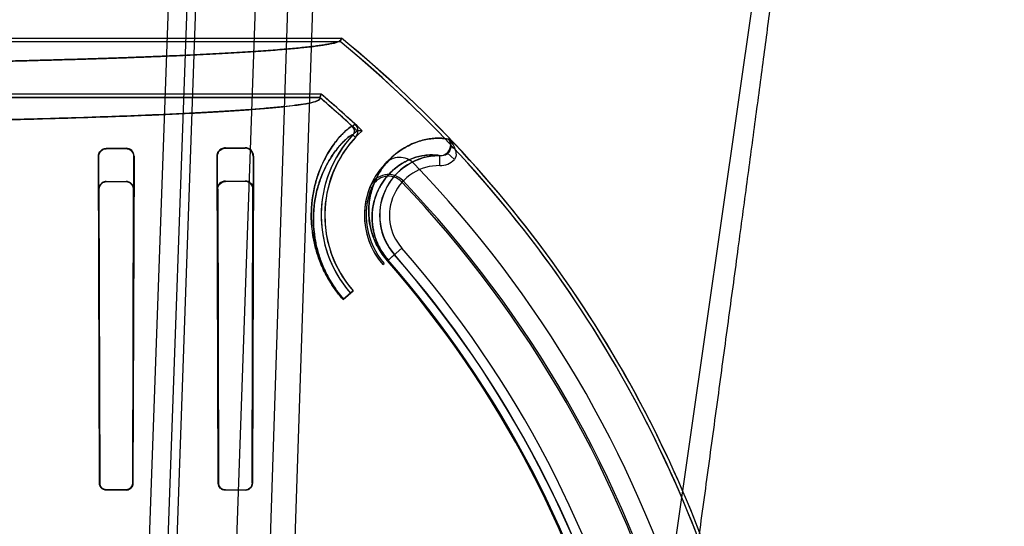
# Model space of a CAD drawing. Header units: millimetres. Extents: x 0 to 297, y 0 to 210.
# Tile 238 of 256: x 58.683 to 59.03, y 160.166 to 160.344. Entities that reach past the tile are written whole.
import ezdxf

# ---------------------------------------------------------------- set-up
doc = ezdxf.new("R2010")
doc.units = ezdxf.units.MM
doc.header["$LTSCALE"] = 16.335
doc.layers.get('0').update_dxf_attribs({"linetype": 'CONTINUOUS'})
for name, color, linetype in [('AXES_REF', 7, 'CONTINUOUS'), ('INTFCLR_1', 7, 'CONTINUOUS'), ('INTFCLR_144815', 7, 'CONTINUOUS'), ('INTFCLR_72935', 7, 'CONTINUOUS')]:
    doc.layers.add(name, color=color, linetype=linetype)

msp = doc.modelspace()

# ---------------------------------------------------------------- linework, layer by layer
at = {"color": 7, "linetype": 'Continuous'}
for radius in [6.787079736, 6.7865, 6.743039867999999]:
    msp.add_circle((57.4637311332, 154.7114782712), radius, dxfattribs=at)
msp.add_arc((57.4637311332, 154.7114782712), 6.72, 278.2771290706, 261.7228709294, dxfattribs=at)
at = {"layer": 'AXES_REF', "color": 9, "linetype": 'Continuous'}
msp.add_circle((57.4637311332, 154.7114782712), 6.191158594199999, dxfattribs=at)
at = {"layer": 'INTFCLR_1', "color": 6, "linetype": 'Continuous'}
for p, q in [((58.6178020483, 160.3379506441), (58.7963386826, 160.3379506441)), ((58.64794958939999, 160.3367163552), (58.7958971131, 160.3367163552)), ((58.7958971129, 160.3367163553), (58.7963386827, 160.337950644)), ((58.789192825, 160.3181721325), (58.64794958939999, 160.3181721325)), ((58.7891928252, 160.3181721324), (58.7887390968, 160.3169378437)), ((58.7887390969, 160.3169378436), (58.267114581, 160.3169378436)), ((58.71342683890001, 160.2990314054), (58.7204268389, 160.2990538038)), ((58.71342683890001, 160.2988988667), (58.7204268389, 160.2989177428)), ((58.7554268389, 160.2991940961), (58.76242683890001, 160.2992298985)), ((58.7554268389, 160.299031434), (58.76242683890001, 160.2990589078)), ((58.7110272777, 160.1808643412), (58.7106825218, 160.2962658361)), ((58.7111192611, 160.1808643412), (58.7108110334, 160.2962658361)), ((58.7230751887, 160.2962658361), (58.72275711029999, 160.1808643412)), ((58.7232103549, 160.2962658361), (58.7228514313, 160.1808643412)), ((58.75292814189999, 160.1808643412), (58.75252962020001, 160.2962658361)), ((58.7530283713, 160.1808643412), (58.7526843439, 160.2962658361)), ((58.7652174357, 160.2962658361), (58.76485595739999, 160.1808643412)), ((58.7653874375, 160.2962658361), (58.7649599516, 160.1808643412)), ((58.7204268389, 160.1785428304), (58.71342683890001, 160.1785564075)), ((58.7204268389, 160.1784496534), (58.71342683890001, 160.1784643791)), ((58.76242683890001, 160.1784463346), (58.7554268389, 160.1784643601)), ((58.76242683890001, 160.1783440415), (58.7554268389, 160.1783639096))]:
    msp.add_line(p, q, dxfattribs=at)
at = {"layer": 'INTFCLR_1', "color": 9, "linetype": 'Continuous'}
for p, q in [((58.8011244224, 160.3076289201), (58.8002890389, 160.3067202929)), ((58.8013078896, 160.3029016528), (58.8004046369, 160.3037428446)), ((58.8342364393, 160.3022763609), (58.8339867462, 160.3022763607)), ((58.71342683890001, 160.2990314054), (58.71342683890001, 160.2988988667)), ((58.7204268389, 160.2989177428), (58.7204268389, 160.2990538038)), ((58.7554268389, 160.299194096), (58.7554268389, 160.299031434)), ((58.76242683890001, 160.2990589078), (58.76242683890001, 160.2992298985)), ((58.833717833, 160.2974909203), (58.8362198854, 160.2950490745)), ((58.7108110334, 160.2962658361), (58.7106825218, 160.2962658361)), ((58.7232103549, 160.2962658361), (58.7230751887, 160.2962658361)), ((58.7526843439, 160.2962658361), (58.75252962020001, 160.2962658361)), ((58.7653874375, 160.2962658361), (58.7652174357, 160.2962658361)), ((58.8310887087, 160.2929235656), (58.8311318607, 160.2964227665)), ((58.8125733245, 160.2593643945), (58.81765237, 160.2638053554)), ((58.8004567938, 160.2487700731), (58.7969309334, 160.2456871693)), ((58.7110272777, 160.1808643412), (58.7111192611, 160.1808643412)), ((58.72275711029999, 160.1808643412), (58.7228514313, 160.1808643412)), ((58.75292814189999, 160.1808643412), (58.7530283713, 160.1808643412)), ((58.76485595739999, 160.1808643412), (58.7649599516, 160.1808643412)), ((58.71342683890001, 160.1785564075), (58.71342683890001, 160.1784643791)), ((58.7204268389, 160.1784496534), (58.7204268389, 160.1785428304)), ((58.7554268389, 160.1784643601), (58.7554268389, 160.1783639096)), ((58.76242683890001, 160.1783440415), (58.76242683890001, 160.1784463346))]:
    msp.add_line(p, q, dxfattribs=at)
at = {"layer": 'INTFCLR_1', "color": 6, "linetype": 'Continuous'}
for centre, radius, start, end in [((58.5279268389, 160.0104782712), 0.4221840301, 17.0652678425, 50.60049391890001), ((58.5279268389, 160.0104782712), 0.423418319, 17.0652676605, 50.6603330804), ((58.5279268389, 160.0104782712), 0.4036526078, 47.4048527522, 49.6650750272), ((58.5279268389, 160.0104782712), 0.402418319, 47.4048527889, 49.6005727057), ((58.7988677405, 160.3051741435), 0.0021001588, 317.0375132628, 47.408411), ((58.7988677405, 160.3051741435), 0.0033344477, 317.0375072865, 47.4075961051), ((58.8308721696, 160.2753643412), 0.0416366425, 137.0331414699, 221.1654492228), ((58.8308721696, 160.2753643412), 0.0404023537, 137.0330084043, 221.1654499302), ((58.72043600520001, 160.2962794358), 0.0027743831, 359.7191412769, 90.18929881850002), ((58.762442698, 160.2962851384), 0.0029448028, 359.6244413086, 90.3085648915), ((58.762438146, 160.296279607), 0.0027793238, 359.7161126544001, 90.2330963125), ((58.816867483, 160.2887981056), 0.006999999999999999, 43.92737813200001, 137.7042969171), ((58.8308721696, 160.2753643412), 0.0264023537, 137.0330081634, 221.1654490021), ((58.7988677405, 160.3051741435), 0.0173344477, 317.0338741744, 317.7042971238), ((58.5279268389, 160.0104782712), 0.4081840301, 17.065267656, 43.9273773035)]:
    msp.add_arc(centre, radius, start, end, dxfattribs=at)
at = {"layer": 'INTFCLR_1', "color": 9, "linetype": 'Continuous'}
for centre, radius, start, end in [((58.8308721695, 160.2753643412), 0.0210600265, 89.29343785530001, 221.1654492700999), ((58.8311806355, 160.2999593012), 0.00703614, 269.2513453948, 315.7429607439), ((58.8308721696, 160.2753643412), 0.0175605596, 89.2935235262, 221.1654492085), ((58.527926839, 160.0104782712), 0.3848577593, 13.9313763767, 41.1654492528), ((58.5279268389, 160.0104782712), 0.3781109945, 13.9313770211, 41.16544983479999), ((58.5279268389, 160.0104782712), 0.3784849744, 13.9313763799, 41.1654492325), ((58.5279268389, 160.0104782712), 0.3813582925, 13.9313763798, 41.16544923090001)]:
    msp.add_arc(centre, radius, start, end, dxfattribs=at)
at = {"layer": 'INTFCLR_1', "color": 6, "linetype": 'Continuous'}
for points, knots in [([(58.7963386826, 160.3379506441), (58.7968150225, 160.3375602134), (58.7947091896, 160.3361712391), (58.7932949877, 160.3361193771), (58.79150004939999, 160.3357176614), (58.7898846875, 160.3354694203), (58.78801781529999, 160.3351966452), (58.7859332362, 160.3349338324), (58.78362233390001, 160.3346703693), (58.781090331, 160.3344099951), (58.7783383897, 160.3341519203), (58.7753691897, 160.33389673), (58.7721851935, 160.3336445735), (58.7687891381, 160.333395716), (58.7651839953, 160.3331503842), (58.7613728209, 160.3329088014), (58.7573589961, 160.3326711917), (58.75314588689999, 160.3324377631), (58.748737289, 160.332208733), (58.7441369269, 160.3319843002), (58.73934892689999, 160.3317646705), (58.73437731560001, 160.3315500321), (58.7292265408, 160.3313405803), (58.72390094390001, 160.331136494), (58.718405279, 160.3309379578), (58.7127441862, 160.3307451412), (58.706922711, 160.3305582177), (58.7009457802, 160.3303773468), (58.6948187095, 160.3302026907), (58.6885466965, 160.3300343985), (58.6821352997, 160.3298726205), (58.675589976, 160.3297174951), (58.6689165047, 160.3295691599), (58.662120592, 160.3294277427), (58.6552082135, 160.3292933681), (58.6481853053, 160.3291661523), (58.6410580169, 160.329046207), (58.6338324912, 160.328933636), (58.626515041, 160.3288285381), (58.6191119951, 160.3287310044), (58.6141487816, 160.3286713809), (58.6116539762, 160.3286428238)], [0, 0, 0, 0, 0.0099543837, 0.0217396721, 0.0294471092, 0.0383666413, 0.0484955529, 0.05982853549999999, 0.072358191, 0.08607545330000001, 0.1009698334, 0.1170294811, 0.134241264, 0.15259115, 0.1720643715, 0.1926430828, 0.2143118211, 0.2370503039, 0.2608407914, 0.2856607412, 0.3114909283, 0.3383070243, 0.3660880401, 0.3948078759, 0.4244438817, 0.45496835, 0.4863569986, 0.518580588, 0.5516133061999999, 0.5854245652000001, 0.6199870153, 0.6552689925, 0.6912415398, 0.7278720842, 0.765130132, 0.8029823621, 0.8413968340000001, 0.8803395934, 0.9197774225, 0.9596756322, 1, 1, 1, 1]), ([(58.788739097, 160.3169378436), (58.789451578, 160.3163314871), (58.7859808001, 160.3150376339), (58.7837009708, 160.3147715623), (58.7798509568, 160.3141361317), (58.7755378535, 160.3136733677), (58.77021874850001, 160.3131581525), (58.764075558, 160.3126711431), (58.7569748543, 160.3121835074), (58.7490478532, 160.3117131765), (58.74032019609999, 160.3112593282), (58.7308241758, 160.3108244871), (58.7205970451, 160.3104102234), (58.709672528, 160.3100179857), (58.69809397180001, 160.3096493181), (58.685902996, 160.3093055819), (58.67315286, 160.3089882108), (58.6598838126, 160.308698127), (58.6461395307, 160.3084362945), (58.63197311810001, 160.3082037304), (58.6174440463, 160.3080013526), (58.602599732, 160.307829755), (58.5874860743, 160.3076894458), (58.57215508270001, 160.3075809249), (58.55666510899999, 160.3075046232), (58.5410787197, 160.3074608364), (58.5254610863, 160.3074496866), (58.5098673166, 160.3074711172), (58.4943488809, 160.3075249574), (58.4789521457, 160.3076110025), (58.4637304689, 160.3077289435), (58.4487373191, 160.3078783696), (58.4340304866, 160.308058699), (58.4196674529, 160.3082691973), (58.4057019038, 160.3085089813), (58.3921774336, 160.308777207), (58.3791459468, 160.309072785), (58.3666524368, 160.3093946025), (58.3547407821, 160.3097413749), (58.34344150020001, 160.3101121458), (58.3328025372, 160.3105053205), (58.3228554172, 160.3109195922), (58.3136400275, 160.31135315), (58.30518477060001, 160.3118045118), (58.29752298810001, 160.3122717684), (58.2906866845, 160.3127519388), (58.2847847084, 160.3132371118), (58.279916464, 160.3137078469), (58.2760968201, 160.3141575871), (58.2732856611, 160.3145407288), (58.2710901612, 160.314942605), (58.2693433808, 160.3152427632), (58.2663710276, 160.3163050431), (58.2671145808, 160.3169378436)], [0, 0, 0, 0, 0.005364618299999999, 0.0105103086, 0.0174735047, 0.0261349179, 0.0359631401, 0.0479194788, 0.0615367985, 0.0767520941, 0.0934596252, 0.1116466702, 0.1312601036, 0.1521500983, 0.1743285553, 0.197685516, 0.2220813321, 0.2474609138, 0.273788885, 0.3009058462, 0.3287025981, 0.3571072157, 0.3860294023, 0.4153686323, 0.4450179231, 0.4748505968, 0.5047419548, 0.5345700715, 0.5642659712, 0.5937258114, 0.6228569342, 0.6515502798, 0.6797013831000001, 0.707192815, 0.7339173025, 0.7597921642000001, 0.7847578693, 0.8086595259, 0.8314541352, 0.8530886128, 0.8734848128, 0.8924998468, 0.9101750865, 0.9263842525, 0.9410518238, 0.9541875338, 0.9656850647, 0.9749912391, 0.9822753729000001, 0.9876216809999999, 0.9915377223, 0.9944014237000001, 1, 1, 1, 1]), ([(58.7106825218, 160.2962658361), (58.7106800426, 160.2968054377), (58.7110829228, 160.2982393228), (58.7125668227, 160.2990287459), (58.71342683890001, 160.2990314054)], [0, 0, 0, 0, 0.3855363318, 1, 1, 1, 1]), ([(58.7108110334, 160.2962658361), (58.7108090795, 160.2967631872), (58.7111769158, 160.2981250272), (58.7125922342, 160.2988966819), (58.71342683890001, 160.2988988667)], [0, 0, 0, 0, 0.3734000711, 1, 1, 1, 1]), ([(58.7204268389, 160.2989177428), (58.72091704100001, 160.2989191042), (58.72229001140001, 160.2985569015), (58.7230786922, 160.2971202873), (58.7230751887, 160.2962658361)], [0, 0, 0, 0, 0.36455545, 1, 1, 1, 1]), ([(58.7526843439, 160.2962658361), (58.7526817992, 160.2968213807), (58.7531009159, 160.2982582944), (58.7545821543, 160.2990282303), (58.7554268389, 160.299031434)], [0, 0, 0, 0, 0.3967533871, 1, 1, 1, 1]), ([(58.7110272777, 160.1808643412), (58.7110282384, 160.1803540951), (58.71142775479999, 160.1790996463), (58.7127159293, 160.1784658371), (58.71342683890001, 160.1784643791)], [0, 0, 0, 0, 0.417838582, 1, 1, 1, 1]), ([(58.71342683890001, 160.1785564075), (58.7128842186, 160.1785574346), (58.7116674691, 160.178998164), (58.7111203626, 160.1802304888), (58.7111192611, 160.1808643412)], [0, 0, 0, 0, 0.4612265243, 1, 1, 1, 1]), ([(58.72275711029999, 160.1808643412), (58.72275607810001, 160.1802839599), (58.7222727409, 160.1790507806), (58.7210332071, 160.1785416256), (58.7204268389, 160.1785428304)], [0, 0, 0, 0, 0.4890511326, 1, 1, 1, 1]), ([(58.7228514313, 160.1808643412), (58.7228505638, 160.180415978), (58.7225144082, 160.1791648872), (58.7212055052, 160.1784479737), (58.7204268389, 160.1784496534)], [0, 0, 0, 0, 0.3654053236, 1, 1, 1, 1]), ([(58.7554268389, 160.1783639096), (58.7549806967, 160.1783651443), (58.7536932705, 160.1786958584), (58.75292983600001, 160.1800450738), (58.75292814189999, 160.1808643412)], [0, 0, 0, 0, 0.3525678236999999, 1, 1, 1, 1]), ([(58.7554268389, 160.1784643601), (58.7548964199, 160.1784656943), (58.7536384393, 160.1788874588), (58.7530296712, 160.1801729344), (58.7530283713, 160.1808643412)], [0, 0, 0, 0, 0.4341203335, 1, 1, 1, 1]), ([(58.7649599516, 160.1808643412), (58.7649589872, 160.1804165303), (58.7646275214, 160.1791147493), (58.76325851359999, 160.1783416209), (58.76242683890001, 160.1783440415)], [0, 0, 0, 0, 0.3499924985, 1, 1, 1, 1])]:
    msp.add_open_spline(points, degree=3, knots=knots, dxfattribs=at)
at = {"layer": 'INTFCLR_1', "color": 9, "linetype": 'Continuous'}
for points, knots in [([(58.7969309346, 160.2456871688), (58.7962090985, 160.2465127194), (58.7948447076, 160.248192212), (58.7933038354, 160.2503931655), (58.7921934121, 160.2521710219), (58.7911943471, 160.2538989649), (58.79010328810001, 160.2560179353), (58.7890041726, 160.2585232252), (58.78784578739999, 160.2616499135), (58.7869928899, 160.2646809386), (58.7864101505, 160.2675811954), (58.7860109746, 160.2701900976), (58.7857435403, 160.2732344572), (58.7857166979, 160.2766549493), (58.7858910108, 160.2793156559), (58.78612582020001, 160.2813069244), (58.7864033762, 160.2831416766), (58.7868321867, 160.2852939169), (58.7874636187, 160.2877084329), (58.7883804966, 160.2905582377), (58.7896541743, 160.2936844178), (58.7913369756, 160.2969182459), (58.7930198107, 160.2995834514), (58.7946289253, 160.3017493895), (58.7961116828, 160.3034789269), (58.7976335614, 160.305031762), (58.79893985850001, 160.3061351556), (58.7998392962, 160.3066972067), (58.80021529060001, 160.3067881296), (58.80028903, 160.3067203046)], [0, 0, 0, 0, 0.04809504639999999, 0.09480444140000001, 0.1177327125, 0.1400101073, 0.1823284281, 0.2221844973, 0.2599202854, 0.3285029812, 0.3599833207, 0.3896225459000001, 0.444218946, 0.4938451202, 0.5395034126, 0.5610557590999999, 0.5817683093, 0.620874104, 0.6572382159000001, 0.691163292, 0.7521164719, 0.8050229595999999, 0.8508547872, 0.8901840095, 0.9233355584, 0.9504662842, 0.9862062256, 0.9956059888, 1, 1, 1, 1]), ([(58.797107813, 160.2458418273), (58.7964218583, 160.2466263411), (58.795125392, 160.2482224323), (58.7936615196, 160.2503142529), (58.7926067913, 160.2520040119), (58.79165798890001, 160.2536463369), (58.7906220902, 160.255660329), (58.7895789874, 160.2580414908), (58.78848026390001, 160.2610131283), (58.7876722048, 160.2638937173), (58.7871211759, 160.2666498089), (58.7867445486, 160.2691287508), (58.7864939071, 160.2720211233), (58.7864728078, 160.2752703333), (58.786642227, 160.2777973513), (58.7868683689, 160.2796882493), (58.7871349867, 160.2814302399), (58.78754599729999, 160.2834733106), (58.78815023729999, 160.2857648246), (58.789026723, 160.2884685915), (58.79024316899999, 160.2914333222), (58.7918493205, 160.2944982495), (58.7934548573, 160.2970222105), (58.7949899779, 160.2990715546), (58.7964043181, 160.3007056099), (58.7978583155, 160.3021722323), (58.7991041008, 160.3032068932), (58.7999727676, 160.3037355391), (58.8003332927, 160.3038091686), (58.8004046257, 160.303742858)], [0, 0, 0, 0, 0.04811611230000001, 0.09484560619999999, 0.1177835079, 0.1400700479, 0.1824050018, 0.2222756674, 0.2600241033, 0.3286261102, 0.3601135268, 0.3897582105, 0.4443611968, 0.4939890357, 0.5396447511, 0.5611944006, 0.5819033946, 0.6209997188, 0.6573516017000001, 0.6912620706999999, 0.7521804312, 0.8050471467, 0.8508368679, 0.8901243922, 0.9232376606, 0.9503374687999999, 0.9860740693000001, 0.9955031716, 1, 1, 1, 1]), ([(58.8125733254, 160.2593643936), (58.8119251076, 160.2601057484), (58.8110215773, 160.2612627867), (58.8099655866, 160.262872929), (58.80905728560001, 160.2644319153), (58.80813032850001, 160.266336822), (58.80729420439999, 160.2685611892), (58.8067041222, 160.2706582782), (58.8062023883, 160.2731852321), (58.8059376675, 160.2760860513), (58.8060361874, 160.278814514), (58.8062824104, 160.2807995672), (58.8066034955, 160.2825887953), (58.80713876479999, 160.2846544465), (58.80820447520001, 160.2875842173), (58.8098459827, 160.290752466), (58.8118538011, 160.2934631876), (58.8135538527, 160.2952920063), (58.8152247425, 160.2968549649), (58.8180985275, 160.2990554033), (58.8222892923, 160.3012019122), (58.82645586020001, 160.3022849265), (58.8294031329, 160.3025901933), (58.8316127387, 160.3026133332), (58.833120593, 160.3024668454), (58.8339867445, 160.302276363)], [0, 0, 0, 0, 0.04772758, 0.0709557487, 0.09328965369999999, 0.135136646, 0.1734507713, 0.2083111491, 0.240598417, 0.2982110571, 0.3490214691, 0.3725952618, 0.3951106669, 0.4370869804, 0.4758226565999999, 0.5460322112, 0.6091531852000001, 0.6386600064, 0.6669602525, 0.7199543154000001, 0.8136351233, 0.8929466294, 0.9270833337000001, 0.9570186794, 1, 1, 1, 1]), ([(58.8342364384, 160.3022763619), (58.8344706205, 160.30201952), (58.8353407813, 160.3009799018), (58.8360448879, 160.2997896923), (58.8364008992, 160.2988459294)], [0, 0, 0, 0, 0.2562763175, 1, 1, 1, 1]), ([(58.8311318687, 160.2964227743), (58.8313725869, 160.2964193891), (58.832320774, 160.2964948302), (58.8332232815, 160.2969859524), (58.833717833, 160.2974909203)], [0, 0, 0, 0, 0.2540685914, 1, 1, 1, 1]), ([(58.833717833, 160.2974909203), (58.8339163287, 160.2976939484), (58.834570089, 160.298487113), (58.834900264, 160.2995315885), (58.8349213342, 160.3002717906)], [0, 0, 0, 0, 0.2771643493, 1, 1, 1, 1]), ([(58.836400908, 160.2988459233), (58.83658392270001, 160.2983465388), (58.83692514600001, 160.2971061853), (58.8367269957, 160.2956294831), (58.8362198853, 160.2950490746)], [0, 0, 0, 0, 0.4083093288, 1, 1, 1, 1]), ([(58.8128548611, 160.2596105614), (58.8122940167, 160.2602519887), (58.8112670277, 160.2615678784), (58.8099965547, 160.2636232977), (58.8090160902, 160.2656455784), (58.80829657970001, 160.2675710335), (58.8077906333, 160.2693858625), (58.80736301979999, 160.2715718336), (58.8071427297, 160.2740800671), (58.8072535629, 160.2768386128), (58.8076351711, 160.2792885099), (58.8082142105, 160.2814753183), (58.8091482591, 160.2839975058), (58.8105811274, 160.2867195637), (58.8123284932, 160.2890424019), (58.8138049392, 160.2906050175), (58.8152534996, 160.2919369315), (58.8177395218, 160.2938045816), (58.8213535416, 160.2956081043), (58.82493911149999, 160.296494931), (58.8281315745, 160.2967717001), (58.8299587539, 160.2966805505), (58.8311318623, 160.2964227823)], [0, 0, 0, 0, 0.04817351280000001, 0.0941425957, 0.1363738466, 0.1750344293, 0.2102042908, 0.2427723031, 0.3008685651, 0.3520840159, 0.3985030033, 0.4407757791, 0.4797667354, 0.5503879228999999, 0.6138164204, 0.6434446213, 0.6718466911, 0.7249899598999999, 0.8187866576, 0.8980320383, 0.9320914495, 1, 1, 1, 1])]:
    msp.add_open_spline(points, degree=3, knots=knots, dxfattribs=at)
for points in [[(58.834918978, 160.3003008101), (58.8349071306, 160.3009974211), (58.8346710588, 160.3017318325), (58.8342364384, 160.3022763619)], [(58.8349189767, 160.3003008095), (58.8348511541, 160.3008450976), (58.8347152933, 160.3014421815), (58.8343380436, 160.3018403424)], [(58.83492133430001, 160.3002717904), (58.8350432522, 160.2997414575), (58.8354823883, 160.2992350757), (58.8359892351, 160.2990370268)]]:
    msp.add_open_spline(points, degree=3, dxfattribs=at)
at = {"layer": 'INTFCLR_1', "color": 7, "linetype": 'Continuous'}
for points, knots in [([(58.7525296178, 160.2962658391), (58.752520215, 160.2968653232), (58.7529846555, 160.2983865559), (58.75454468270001, 160.2991948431), (58.7554268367, 160.2991940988)], [0, 0, 0, 0, 0.4046385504, 1, 1, 1, 1]), ([(58.7554268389, 160.299194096), (58.7549756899, 160.2991918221), (58.75401963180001, 160.2989622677), (58.7532819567, 160.2982970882), (58.7530104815, 160.297885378)], [0, 0, 0, 0, 0.4777603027, 1, 1, 1, 1]), ([(58.7648559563, 160.1808643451), (58.7648552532, 160.1802763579), (58.76436968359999, 160.1789957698), (58.7630752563, 160.1784418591), (58.7624268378, 160.1784463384)], [0, 0, 0, 0, 0.4755559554, 1, 1, 1, 1])]:
    msp.add_open_spline(points, degree=3, knots=knots, dxfattribs=at)
for points in [[(58.7530104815, 160.297885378), (58.7527005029, 160.2974152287), (58.7525263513, 160.296828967), (58.75252962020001, 160.2962658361)], [(58.76485595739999, 160.1808643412), (58.7648549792, 160.1803628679), (58.7647479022, 160.1797823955), (58.7643860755, 160.1794351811)], [(58.7641107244, 160.1791210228), (58.76377531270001, 160.1787991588), (58.76333403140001, 160.1784846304), (58.76286917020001, 160.1784858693)]]:
    msp.add_open_spline(points, degree=3, dxfattribs=at)
at = {"layer": 'INTFCLR_144815', "color": 9, "linetype": 'Continuous'}
for p, q in [((58.723079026, 160.0031802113), (58.74240266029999, 160.5484094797)), ((58.74911709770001, 160.5484094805), (58.7293353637, 160.0022861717)), ((58.7342920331, 160.0434310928), (58.7519268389, 160.5484094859)), ((58.77292683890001, 160.5484094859), (58.75546404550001, 160.0483567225)), ((58.7676435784, 160.0454782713), (58.7838489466, 160.5484094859)), ((58.7763944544, 160.0524171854), (58.7928785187, 160.5484094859)), ((58.8428002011, 159.6608559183), (58.9697415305, 160.5484094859))]:
    msp.add_line(p, q, dxfattribs=at)
at = {"layer": 'INTFCLR_144815', "color": 7, "linetype": 'Continuous'}
msp.add_open_spline([(58.9109054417, 160.0774282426), (58.9122338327, 160.0870545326), (58.9148488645, 160.1060305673), (58.9186897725, 160.1339837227), (58.9223746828, 160.1608841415), (58.92593852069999, 160.1869849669), (58.9294158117, 160.2125410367), (58.93282244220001, 160.2376749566), (58.9361054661, 160.262000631), (58.93922810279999, 160.2852462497), (58.9422052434, 160.3075220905), (58.9450641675, 160.3290356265), (58.9478068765, 160.3498092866), (58.9503797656, 160.369441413), (58.9527401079, 160.3876009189), (58.954833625, 160.4038541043), (58.9566855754, 160.4183716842), (58.9582927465, 160.4310999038), (58.95970981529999, 160.4424459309), (58.9609547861, 160.4525285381), (58.9620535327, 160.4615368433), (58.96300931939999, 160.469475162), (58.9638596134, 160.476630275), (58.9646155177, 160.4830808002), (58.9652928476, 160.488950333), (58.9658740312, 160.4940653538), (58.9663976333, 160.498747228), (58.9668721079, 160.5030644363), (58.9672981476, 160.5070160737), (58.96766848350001, 160.5105188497), (58.9680020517, 160.513738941), (58.9683034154, 160.5167146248), (58.9685702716, 160.5194150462), (58.9688064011, 160.5218653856), (58.9690173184, 160.5241146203), (58.9692058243, 160.5261869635), (58.9693746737, 160.5281031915), (58.9695247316, 160.5298672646), (58.9696579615, 160.531497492), (58.9697695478, 160.5329211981), (58.9698657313, 160.5342029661), (58.96995339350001, 160.5354279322), (58.97003279, 160.5366026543), (58.970119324, 160.5379727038), (58.9701997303, 160.5393861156), (58.970271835, 160.5408934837), (58.97032346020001, 160.5422666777), (58.9703575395, 160.5436705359), (58.97036006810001, 160.5449893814), (58.970330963, 160.546295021), (58.9702151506, 160.5472492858), (58.9701125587, 160.5484366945), (58.9697415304, 160.5484094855)], degree=3, knots=[0, 0, 0, 0, 0.0613840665, 0.1210015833, 0.178234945, 0.2328968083, 0.2874063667, 0.3411562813, 0.3931156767, 0.4424610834, 0.4893142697, 0.5350799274, 0.5795535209, 0.62167709, 0.660153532, 0.6952292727, 0.7251941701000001, 0.7526020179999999, 0.776269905, 0.7974221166, 0.8167759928, 0.8335956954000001, 0.847929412, 0.8622917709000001, 0.8746214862, 0.8852523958, 0.894810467, 0.9043805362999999, 0.9126877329, 0.9199170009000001, 0.9266303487, 0.9331373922, 0.9388100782, 0.9437715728, 0.9486875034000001, 0.9530804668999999, 0.9569162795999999, 0.9608389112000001, 0.9642640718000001, 0.9672484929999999, 0.9698598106, 0.9723835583, 0.9750061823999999, 0.9772972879, 0.9810550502, 0.9839495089, 0.9868275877, 0.9897432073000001, 0.9927891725, 0.9952691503, 0.9976499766, 1, 1, 1, 1], dxfattribs=at)
at = {"layer": 'INTFCLR_72935', "color": 6, "linetype": 'Continuous'}
for p, q in [((58.6178020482, 160.3379506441), (58.7963386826, 160.3379506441)), ((58.6211433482, 160.3367163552), (58.7958971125, 160.3367163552)), ((58.7963386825, 160.3379506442), (58.795897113, 160.3367163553)), ((58.7891928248, 160.3181721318), (58.6211433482, 160.3181721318)), ((58.788739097, 160.3169378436), (58.7891928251, 160.3181721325)), ((58.2671145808, 160.3169378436), (58.788739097, 160.3169378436)), ((58.8313793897, 160.2963643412), (58.8308721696, 160.2963643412)), ((58.71342683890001, 160.2873033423), (58.7204268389, 160.2873241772)), ((58.7204268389, 160.2871964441), (58.71342683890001, 160.2871785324)), ((58.7554268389, 160.2874522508), (58.76242683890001, 160.2874840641)), ((58.76242683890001, 160.2873289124), (58.7554268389, 160.287303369)), ((58.7107333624, 160.2845908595), (58.7110272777, 160.1808643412)), ((58.7108548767, 160.2845908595), (58.7111192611, 160.1808643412)), ((58.72275711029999, 160.1808643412), (58.7230295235, 160.2845908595)), ((58.72315660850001, 160.2845908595), (58.7228514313, 160.1808643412)), ((58.7525921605, 160.2845908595), (58.75292814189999, 160.1808643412)), ((58.75273503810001, 160.2845908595), (58.7530283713, 160.1808643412)), ((58.76485595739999, 160.1808643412), (58.7651631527, 160.2845908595)), ((58.7649599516, 160.1808643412), (58.76531773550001, 160.2845908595)), ((58.71342683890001, 160.1785564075), (58.7204268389, 160.1785428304)), ((58.7204268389, 160.1784496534), (58.71342683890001, 160.1784643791)), ((58.7554268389, 160.1784643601), (58.76242683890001, 160.1784463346)), ((58.76242683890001, 160.1783440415), (58.7554268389, 160.1783639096))]:
    msp.add_line(p, q, dxfattribs=at)
at = {"layer": 'INTFCLR_72935', "color": 9, "linetype": 'Continuous'}
for p, q in [((58.8342364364, 160.3022763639), (58.8339867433, 160.3022763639)), ((58.8314685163, 160.2963643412), (58.8313793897, 160.2963643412)), ((58.71342683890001, 160.2871785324), (58.71342683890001, 160.2873033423)), ((58.7204268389, 160.2873241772), (58.7204268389, 160.2871964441)), ((58.7554268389, 160.287303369), (58.7554268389, 160.2874522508)), ((58.76242683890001, 160.2874840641), (58.76242683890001, 160.2873289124)), ((58.8180035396, 160.2876138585), (58.8175607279, 160.2871908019)), ((58.7107333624, 160.2845908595), (58.7108548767, 160.2845908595)), ((58.7230295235, 160.2845908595), (58.72315660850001, 160.2845908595)), ((58.7525921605, 160.2845908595), (58.75273503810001, 160.2845908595)), ((58.7651631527, 160.2845908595), (58.76531773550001, 160.2845908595)), ((58.80647338, 160.2854531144), (58.8070393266, 160.2852190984)), ((58.815063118, 160.2615413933), (58.8125733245, 160.2593643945)), ((58.81099616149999, 160.2579853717), (58.8114571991, 160.2583884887)), ((58.7969309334, 160.2456871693), (58.8004567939, 160.2487700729)), ((58.7111192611, 160.1808643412), (58.7110272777, 160.1808643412)), ((58.7228514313, 160.1808643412), (58.72275711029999, 160.1808643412)), ((58.7530283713, 160.1808643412), (58.75292814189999, 160.1808643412)), ((58.7649599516, 160.1808643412), (58.76485595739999, 160.1808643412)), ((58.71342683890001, 160.1784643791), (58.71342683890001, 160.1785564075)), ((58.7204268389, 160.1785428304), (58.7204268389, 160.1784496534)), ((58.7554268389, 160.1783639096), (58.7554268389, 160.1784643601)), ((58.76242683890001, 160.1784463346), (58.76242683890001, 160.1783440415))]:
    msp.add_line(p, q, dxfattribs=at)
at = {"layer": 'INTFCLR_72935', "color": 7, "linetype": 'Continuous'}
msp.add_lwpolyline([(58.7204268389, 160.1785428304), (58.7205267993, 160.17854478), (58.720627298, 160.178551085), (58.7207281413, 160.1785618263), (58.7208290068, 160.1785770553), (58.7209298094, 160.1785968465), (58.7210306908, 160.1786213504), (58.72113153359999, 160.1786506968), (58.7212319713, 160.1786849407), (58.7213317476, 160.1787241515)], dxfattribs=at)
at = {"layer": 'INTFCLR_72935', "color": 6, "linetype": 'Continuous'}
for centre, radius, start, end in [((58.5279268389, 160.0104782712), 0.4221840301, 16.8593289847, 50.60049391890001), ((58.5279268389, 160.0104782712), 0.423418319, 16.9140743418, 50.66033312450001), ((58.5279268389, 160.0104782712), 0.4036526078, 46.9088038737, 49.6650750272), ((58.5279268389, 160.0104782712), 0.402418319, 47.0962659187, 49.6005726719), ((58.8308721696, 160.2753643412), 0.0416366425, 134.1308575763, 221.1654492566), ((58.8308721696, 160.2753643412), 0.0404023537, 132.2886715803, 221.1654499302), ((58.8029787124, 160.2032760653), 0.1019789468, 89.6021715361, 90.6169757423), ((58.8308721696, 160.2753643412), 0.021, 89.99999989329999, 221.1654492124), ((58.7204351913, 160.2846027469), 0.0027214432, 359.7497301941, 90.1758468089), ((58.7554393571, 160.2846050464), 0.002847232, 90.2519084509, 180.2854871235), ((58.7624405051, 160.2846068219), 0.0028772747, 359.6821367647, 90.27213851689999), ((58.7624371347, 160.2846028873), 0.0027260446, 359.747201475, 90.21639523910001), ((58.8129421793, 160.2827782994), 0.006999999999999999, 43.693010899, 157.5351492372), ((58.8129421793, 160.2827782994), 0.006387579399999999, 43.693006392, 157.5351588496), ((58.5279268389, 160.0104782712), 0.4005716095, 15.8585784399, 43.6930068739), ((58.5279268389, 160.0104782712), 0.4011840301, 15.8880864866, 43.6930069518), ((58.8308721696, 160.2753643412), 0.0264023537, 157.5351562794, 221.1654502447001), ((58.8308721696, 160.2753643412), 0.025789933, 157.5351588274, 221.165449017), ((58.5279268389, 160.0104782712), 0.381418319, 13.9313763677, 41.16544925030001)]:
    msp.add_arc(centre, radius, start, end, dxfattribs=at)
at = {"layer": 'INTFCLR_72935', "color": 9, "linetype": 'Continuous'}
for radius, start, end in [(0.3781109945, 13.9313770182, 41.165449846), (0.3784849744, 13.931376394, 41.16544924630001)]:
    msp.add_arc((58.5279268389, 160.0104782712), radius, start, end, dxfattribs=at)
at = {"layer": 'INTFCLR_72935', "color": 6, "linetype": 'Continuous'}
for points, knots in [([(58.6116539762, 160.3286428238), (58.6141487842, 160.328671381), (58.61911200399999, 160.3287310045), (58.6265150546, 160.3288285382), (58.6338325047, 160.3289336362), (58.6410580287, 160.3290462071), (58.6481853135, 160.3291661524), (58.6552082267, 160.3292933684), (58.6621206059, 160.3294277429), (58.6689165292, 160.3295691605), (58.6755900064, 160.3297174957), (58.68213534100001, 160.3298726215), (58.68854674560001, 160.3300343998), (58.6948187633, 160.3302026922), (58.700945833, 160.3303773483), (58.70692275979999, 160.3305582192), (58.7127442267, 160.3307451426), (58.7184053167, 160.3309379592), (58.7239009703, 160.331136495), (58.7292265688, 160.3313405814), (58.734377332, 160.3315500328), (58.73934895, 160.3317646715), (58.7441369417, 160.3319843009), (58.7487373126, 160.3322087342), (58.7531459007, 160.3324377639), (58.75735901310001, 160.3326711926), (58.7613728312, 160.332908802), (58.7651840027, 160.3331503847), (58.76878914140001, 160.3333957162), (58.7721851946, 160.3336445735), (58.775369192, 160.3338967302), (58.7783383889, 160.3341519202), (58.78109032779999, 160.3344099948), (58.78362233, 160.3346703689), (58.785933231, 160.3349338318), (58.7880178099, 160.3351966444), (58.789884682, 160.3354694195), (58.7915000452, 160.3357176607), (58.7932949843, 160.3361193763), (58.79470918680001, 160.3361712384), (58.796815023, 160.337560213), (58.7963386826, 160.3379506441)], [0, 0, 0, 0, 0.0403244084, 0.08022268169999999, 0.1196604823, 0.158603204, 0.1970177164, 0.2348698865, 0.2721280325, 0.3087585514, 0.3447311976, 0.3800131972, 0.4145757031, 0.4483870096, 0.4814196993, 0.5136432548, 0.5450319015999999, 0.5755562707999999, 0.6051923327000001, 0.6339120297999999, 0.6616931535, 0.6885090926, 0.7143394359, 0.7391592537, 0.7629498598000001, 0.7856881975, 0.8073570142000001, 0.8279356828, 0.8474088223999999, 0.8657587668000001, 0.8829705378, 0.8990301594, 0.9139245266, 0.9276417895, 0.9401714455, 0.951504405, 0.9616333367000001, 0.9705528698, 0.9782603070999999, 0.9900456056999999, 1, 1, 1, 1]), ([(58.2671145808, 160.3169378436), (58.2664021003, 160.3163314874), (58.2698728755, 160.3150376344), (58.27215270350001, 160.3147715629), (58.2760027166, 160.3141361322), (58.280315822, 160.313673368), (58.2856349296, 160.3131581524), (58.2917781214, 160.312671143), (58.2988788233, 160.3121835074), (58.3068058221, 160.3117131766), (58.31553347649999, 160.3112593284), (58.3250294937, 160.3108244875), (58.3352566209, 160.3104102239), (58.3461811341, 160.3100179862), (58.3577596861, 160.3096493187), (58.3699506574, 160.3093055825), (58.3827007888, 160.3089882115), (58.3959698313, 160.3086981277), (58.4097141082, 160.3084362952), (58.4238805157, 160.308203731), (58.4384095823, 160.3080013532), (58.4532538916, 160.3078297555), (58.4683675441, 160.3076894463), (58.4836985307, 160.3075809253), (58.4991884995, 160.3075046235), (58.5147748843, 160.3074608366), (58.5303925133, 160.3074496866), (58.5459862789, 160.307471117), (58.5615047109, 160.3075249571), (58.57690144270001, 160.3076110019), (58.5921231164, 160.3077289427), (58.6071162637, 160.3078783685), (58.6218230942, 160.3080586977), (58.63618612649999, 160.3082691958), (58.65015167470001, 160.3085089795), (58.6636761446, 160.3087772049), (58.6767076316, 160.3090727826), (58.68920114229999, 160.3093945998), (58.70111279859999, 160.3097413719), (58.71241208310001, 160.3101121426), (58.7230510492, 160.3105053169), (58.7329981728, 160.3109195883), (58.7422135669, 160.3113531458), (58.7506688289, 160.3118045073), (58.7583306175, 160.3122717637), (58.7651669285, 160.3127519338), (58.7710689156, 160.313237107), (58.7759371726, 160.3137078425), (58.7797568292, 160.3141575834), (58.7825679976, 160.3145407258), (58.784763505, 160.3149426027), (58.7865102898, 160.3152427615), (58.78948265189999, 160.3163050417), (58.788739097, 160.3169378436)], [0, 0, 0, 0, 0.005364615, 0.0105103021, 0.0174734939, 0.0261349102, 0.035963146, 0.0479194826, 0.0615367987, 0.0767520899, 0.0934596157, 0.1116466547, 0.1312600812, 0.1521500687, 0.1743285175, 0.1976854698, 0.2220812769, 0.2474608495, 0.2737888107, 0.3009057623, 0.3287025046, 0.3571071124, 0.3860292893, 0.4153685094, 0.445017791, 0.474850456, 0.5047418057, 0.5345699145, 0.5642658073, 0.5937256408, 0.6228567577, 0.6515500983, 0.6797011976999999, 0.7071926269, 0.7339171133, 0.7597919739, 0.7847576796, 0.8086593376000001, 0.8314539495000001, 0.8530884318, 0.8734846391, 0.8924996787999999, 0.9101749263, 0.9263841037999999, 0.941051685, 0.9541874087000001, 0.965684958, 0.9749911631, 0.9822753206, 0.9876216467, 0.9915377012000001, 0.9944014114, 1, 1, 1, 1]), ([(58.8002890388, 160.306720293), (58.8006847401, 160.3063564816), (58.8012044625, 160.3052655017), (58.8007714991, 160.3041367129), (58.8004046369, 160.3037428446)], [0, 0, 0, 0, 0.4996622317, 1, 1, 1, 1]), ([(58.8340041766, 160.2974308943), (58.8343543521, 160.2977920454), (58.8348987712, 160.2986539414), (58.8352145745, 160.3004105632), (58.8347395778, 160.3017001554), (58.8342364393, 160.3022763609)], [0, 0, 0, 0, 0.2872075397, 0.5632550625, 1, 1, 1, 1]), ([(58.71342683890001, 160.2873033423), (58.7129227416, 160.2873018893), (58.7115245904, 160.2869215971), (58.7107297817, 160.2854578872), (58.7107333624, 160.2845908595)], [0, 0, 0, 0, 0.3676513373, 1, 1, 1, 1]), ([(58.7230295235, 160.2845908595), (58.723031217, 160.2850446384), (58.7227040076, 160.2863873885), (58.721291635, 160.2871987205), (58.7204268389, 160.2871964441)], [0, 0, 0, 0, 0.3441441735, 1, 1, 1, 1]), ([(58.75273503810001, 160.2845908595), (58.7527329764, 160.2850914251), (58.7530998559, 160.2864908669), (58.754557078, 160.2873002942), (58.7554268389, 160.287303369)], [0, 0, 0, 0, 0.3652897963, 1, 1, 1, 1]), ([(58.71342683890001, 160.1784643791), (58.7129085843, 160.1784654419), (58.7116525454, 160.1788736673), (58.7110286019, 160.1801610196), (58.7110272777, 160.1808643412)], [0, 0, 0, 0, 0.4242508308, 1, 1, 1, 1]), ([(58.7111192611, 160.1808643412), (58.7111201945, 160.1803272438), (58.71155458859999, 160.1791114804), (58.7127876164, 160.1785576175), (58.71342683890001, 160.1785564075)], [0, 0, 0, 0, 0.4565911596, 1, 1, 1, 1]), ([(58.7204268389, 160.1784496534), (58.7209254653, 160.1784485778), (58.722189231, 160.1788306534), (58.7228500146, 160.1801321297), (58.7228514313, 160.1808643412)], [0, 0, 0, 0, 0.4051114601, 1, 1, 1, 1]), ([(58.7554268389, 160.1783639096), (58.7548695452, 160.1783654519), (58.7535582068, 160.1788101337), (58.752929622, 160.1801485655), (58.75292814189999, 160.1808643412)], [0, 0, 0, 0, 0.43775636, 1, 1, 1, 1]), ([(58.7530283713, 160.1808643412), (58.7530293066, 160.1803668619), (58.7534153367, 160.1791154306), (58.75470422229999, 160.1784661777), (58.7554268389, 160.1784643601)], [0, 0, 0, 0, 0.407737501, 1, 1, 1, 1]), ([(58.76485595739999, 160.1808643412), (58.7648550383, 160.1803915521), (58.76449447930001, 160.1791330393), (58.76318507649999, 160.178444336), (58.76242683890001, 160.1784463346)], [0, 0, 0, 0, 0.3840604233, 1, 1, 1, 1]), ([(58.7649599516, 160.1808643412), (58.76495864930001, 160.180259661), (58.7644624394, 160.1789247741), (58.7631110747, 160.17834205), (58.76242683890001, 160.1783440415)], [0, 0, 0, 0, 0.4691381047, 1, 1, 1, 1])]:
    msp.add_open_spline(points, degree=3, knots=knots, dxfattribs=at)
at = {"layer": 'INTFCLR_72935', "color": 9, "linetype": 'Continuous'}
for points, knots in [([(58.8002890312, 160.3067203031), (58.80021605, 160.3067874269), (58.7998453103, 160.3066994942), (58.7989571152, 160.3061478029), (58.79766573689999, 160.3050607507), (58.7961519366, 160.3035229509), (58.7946650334, 160.3017950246), (58.7930470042, 160.2996238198), (58.7913573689, 160.2969539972), (58.7896752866, 160.2937287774), (58.7880940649, 160.2898625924), (58.7870102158, 160.2861564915), (58.78642624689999, 160.2832686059), (58.7861438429, 160.2814394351), (58.78590275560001, 160.2794470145), (58.78572027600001, 160.2767815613), (58.7857377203, 160.2733534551), (58.7859979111, 160.2703016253), (58.7863915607, 160.2676865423), (58.7869673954, 160.2647856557), (58.787811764, 160.2617570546), (58.7888030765, 160.2590600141), (58.7894886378, 160.2574188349), (58.7902709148, 160.2556957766), (58.7911599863, 160.2539619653), (58.7921615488, 160.2522239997), (58.7932771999, 160.2504324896), (58.7948284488, 160.2482126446), (58.79620425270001, 160.2465182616), (58.7969309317, 160.2456871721)], [0, 0, 0, 0, 0.0043487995, 0.0136035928, 0.04878972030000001, 0.0757239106, 0.1088987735, 0.1484675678, 0.1944556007, 0.2472995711, 0.3078051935, 0.3773692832, 0.41627962, 0.4369550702, 0.4585302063, 0.5042876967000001, 0.5540248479, 0.6087443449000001, 0.6384498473, 0.6699745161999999, 0.7384164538, 0.776051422, 0.7959419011, 0.8164110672, 0.8590356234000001, 0.8813281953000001, 0.9043733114, 0.9515813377, 1, 1, 1, 1]), ([(58.8004046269, 160.3037428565), (58.800334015, 160.3038084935), (58.79997852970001, 160.3037375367), (58.7991206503, 160.3032188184), (58.7978890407, 160.3021995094), (58.7964427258, 160.3007471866), (58.795024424, 160.2991147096), (58.79348079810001, 160.297060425), (58.79186878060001, 160.2945321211), (58.79026332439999, 160.2914753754), (58.788753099, 160.2878087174), (58.78771656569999, 160.2842919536), (58.7870634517, 160.2810929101), (58.7866797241, 160.278332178), (58.7865465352, 160.2763918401), (58.7865136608, 160.2753643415)], [0, 0, 0, 0, 0.0087997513, 0.0271539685, 0.09670745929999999, 0.1498923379, 0.2153989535, 0.2935382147, 0.3843669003, 0.4887538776, 0.608297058, 0.7457629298, 0.8226646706, 0.9061646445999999, 1, 1, 1, 1]), ([(58.8339867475, 160.3022763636), (58.8336272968, 160.302355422), (58.8327476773, 160.3024977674), (58.8312392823, 160.3026118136), (58.8293863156, 160.3025889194), (58.8264297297, 160.3022807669), (58.8222600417, 160.3011906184), (58.8180755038, 160.2990401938), (58.8147290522, 160.296473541), (58.8126643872, 160.294397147), (58.8110987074, 160.2924444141), (58.809956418, 160.2907735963), (58.8088943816, 160.2889174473), (58.8079366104, 160.2868581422), (58.8071139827, 160.2845747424), (58.8064659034, 160.2820388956), (58.8061256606, 160.2797400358), (58.8059975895, 160.2777471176), (58.80598759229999, 160.2755030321), (58.8062131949, 160.2731084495), (58.8067216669, 160.2705866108), (58.8073146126, 160.2685003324), (58.808152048, 160.2662873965), (58.80907877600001, 160.2643917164), (58.8099849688, 160.2628419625), (58.81103491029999, 160.2612453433), (58.8119307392, 160.2600993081), (58.8125733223, 160.2593643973)], [0, 0, 0, 0, 0.0178351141, 0.0431121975, 0.0732190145, 0.1075081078, 0.186982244, 0.2805245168, 0.3332847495, 0.3908965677, 0.4219018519, 0.4544838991, 0.4888730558, 0.5254180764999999, 0.5644037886, 0.6063192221, 0.6520528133, 0.6767821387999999, 0.7030450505, 0.7607489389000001, 0.7929145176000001, 0.8276197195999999, 0.8657317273, 0.9074291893, 0.9296975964, 0.9526929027, 1, 1, 1, 1]), ([(58.8339867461, 160.3022763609), (58.8343448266, 160.3018984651), (58.8348878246, 160.3009804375), (58.8350256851, 160.2994386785), (58.8345011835, 160.2979104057), (58.8332651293, 160.296685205), (58.8320526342, 160.2963643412), (58.8314544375, 160.2963643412)], [0, 0, 0, 0, 0.1934342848, 0.3809056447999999, 0.5578669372, 0.7777348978, 1, 1, 1, 1]), ([(58.831379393, 160.2963643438), (58.830129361, 160.2966814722), (58.8282015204, 160.2967776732), (58.82491692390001, 160.2964921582), (58.8213282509, 160.295598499), (58.8177196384, 160.2937917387), (58.8148238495, 160.2916125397), (58.81303275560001, 160.2898409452), (58.81167185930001, 160.2881700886), (58.810677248, 160.2867376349), (58.8097509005, 160.2851437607), (58.8089136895, 160.2833729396), (58.80819243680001, 160.2814065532), (58.807495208, 160.2787376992), (58.8072499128, 160.2766777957), (58.8072088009, 160.2753642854)], [0, 0, 0, 0, 0.1069115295, 0.157080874, 0.2735289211, 0.4108740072, 0.4884618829, 0.5732717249, 0.6189493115, 0.666973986, 0.7176874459, 0.7716065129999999, 0.8291542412, 0.8910556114, 1, 1, 1, 1]), ([(58.7865136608, 160.2753643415), (58.7864803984, 160.2743247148), (58.7864916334, 160.2720970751), (58.7867322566, 160.2692347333), (58.7871036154, 160.2667499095), (58.787648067, 160.263993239), (58.7884480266, 160.2611149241), (58.78954095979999, 160.2581352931), (58.7905847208, 160.2557377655), (58.7916253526, 160.2537062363), (58.7925765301, 160.2520543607), (58.7936362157, 160.2503516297), (58.7951099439, 160.2482418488), (58.7964172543, 160.2466316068), (58.7971078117, 160.2458418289)], [0, 0, 0, 0, 0.0971929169, 0.2079428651, 0.2680693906, 0.3318806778, 0.4704266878, 0.5466146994, 0.6283116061, 0.7146055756, 0.7597379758, 0.8063943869, 0.9019712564, 1, 1, 1, 1]), ([(58.8072088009, 160.2753642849), (58.8071638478, 160.2739280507), (58.80729258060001, 160.2719049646), (58.80780565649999, 160.2693239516), (58.808314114, 160.2675183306), (58.8090348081, 160.2656028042), (58.8100139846, 160.2635925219), (58.8112791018, 160.2615517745), (58.8122988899, 160.2602464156), (58.8128548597, 160.2596105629)], [0, 0, 0, 0, 0.2517712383, 0.3523316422, 0.4608512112, 0.5800427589, 0.7104653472, 0.8520080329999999, 1, 1, 1, 1])]:
    msp.add_open_spline(points, degree=3, knots=knots, dxfattribs=at)
at = {"layer": 'INTFCLR_72935', "color": 6, "linetype": 'Continuous'}
msp.add_open_spline([(58.8340041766, 160.2974308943), (58.8336431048, 160.2970585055), (58.8332188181, 160.2965818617), (58.8327001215, 160.2965818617)], degree=3, dxfattribs=at)
at = {"layer": 'INTFCLR_72935', "color": 7, "linetype": 'Continuous'}
for points, knots in [([(58.7134268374, 160.2871785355), (58.7128213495, 160.287182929), (58.7114628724, 160.2866796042), (58.7108475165, 160.2853010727), (58.7108548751, 160.2845908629)], [0, 0, 0, 0, 0.4601961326, 1, 1, 1, 1]), ([(58.720426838, 160.1785428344), (58.7210176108, 160.1785412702), (58.7222529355, 160.1790326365), (58.722759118, 160.1802683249), (58.7227571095, 160.1808643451)], [0, 0, 0, 0, 0.4977886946, 1, 1, 1, 1])]:
    msp.add_open_spline(points, degree=3, knots=knots, dxfattribs=at)
for points in [[(58.71342683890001, 160.2871785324), (58.7128938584, 160.2871772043), (58.7122718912, 160.2870683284), (58.7119079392, 160.2866789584)], [(58.7115496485, 160.28636085), (58.7112117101, 160.285999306), (58.7108891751, 160.2855251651), (58.7108909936, 160.2850302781)], [(58.7213317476, 160.1787241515), (58.7218814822, 160.1789549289), (58.7225867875, 160.179401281), (58.7225878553, 160.1799974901)]]:
    msp.add_open_spline(points, degree=3, dxfattribs=at)

doc.saveas('drawing.dxf')
